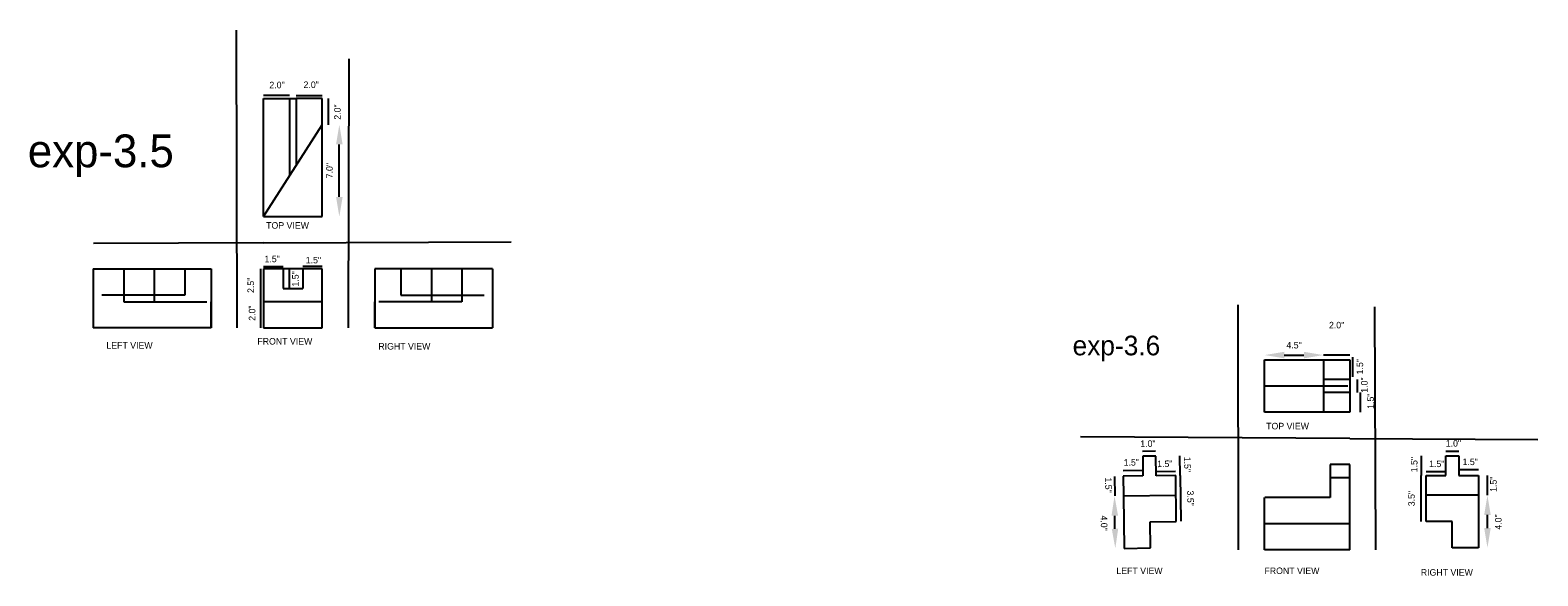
# Model space of a CAD drawing. Header units: inches. Extents: x 1969 to 2751, y 1053 to 1487.
# Tile 5 of 5: x 2636 to 2751, y 1053 to 1095. Entities that reach past the tile are written whole.
import ezdxf

# ---------------------------------------------------------------- set-up
doc = ezdxf.new("R2010")
doc.units = ezdxf.units.IN
doc.linetypes.add('DASHED2', pattern=[9.525, 6.35, -3.175])
doc.dimstyles.new('ISO-25', dxfattribs={"dimtxt": 0.5, "dimasz": 1.5, "dimexe": 1.25, "dimexo": 0.625, "dimgap": 0.5, "dimtad": 1, "dimdec": 1, "dimzin": 0, "dimlunit": 3, "dimtxsty": 'Standard', "dimcen": 2.5, "dimse1": 1, "dimse2": 1, "dimadec": 0, "dimazin": 0, "dimtfac": 1, "dimtdec": 1, "dimtmove": 2, "dimatfit": 3, "dimfxl": 1, "dimarcsym": 0})

# ---------------------------------------------------------------- blocks, each defined once
blk = doc.blocks.new('*D34')
at = {"color": 0, "lineweight": -2}
blk.add_line((2653.17, 1076.88), (2653.17, 1074.38), dxfattribs=at)
at = {"layer": 'Defpoints', "color": 0}
for p in [(2653.38, 1076.88), (2653.17, 1074.38), (2653.38, 1074.38)]:
    blk.add_point(p, dxfattribs=at)
at = {"color": 0, "insert": (2652.42, 1075.63), "char_height": 0.5, "attachment_point": 5, "rotation": 90}
blk.add_mtext('2.5"', dxfattribs=at)
blk = doc.blocks.new('*D35')
at = {"color": 0, "lineweight": -2}
blk.add_line((2653.16, 1074.38), (2653.16, 1072.38), dxfattribs=at)
at = {"layer": 'Defpoints', "color": 0}
for p in [(2653.38, 1074.38), (2653.16, 1072.38), (2653.38, 1072.38)]:
    blk.add_point(p, dxfattribs=at)
at = {"color": 0, "insert": (2652.52, 1073.51), "char_height": 0.5, "attachment_point": 5, "rotation": 90}
blk.add_mtext('2.0"', dxfattribs=at)
blk = doc.blocks.new('*D36')
at = {"color": 0, "lineweight": -2}
blk.add_line((2653.38, 1077.06), (2654.88, 1077.06), dxfattribs=at)
at = {"layer": 'Defpoints', "color": 0}
for p in [(2653.38, 1076.88), (2654.88, 1077.06), (2654.88, 1076.88)]:
    blk.add_point(p, dxfattribs=at)
at = {"color": 0, "insert": (2654.05, 1077.64), "char_height": 0.5, "attachment_point": 5}
blk.add_mtext('1.5"', dxfattribs=at)
blk = doc.blocks.new('*D37')
at = {"color": 0, "lineweight": -2}
blk.add_line((2656.38, 1077.09), (2657.88, 1077.09), dxfattribs=at)
at = {"layer": 'Defpoints', "color": 0}
for p in [(2656.38, 1076.88), (2657.88, 1077.09), (2657.88, 1076.88)]:
    blk.add_point(p, dxfattribs=at)
at = {"color": 0, "insert": (2657.2, 1077.55), "char_height": 0.5, "attachment_point": 5}
blk.add_mtext('1.5"', dxfattribs=at)
blk = doc.blocks.new('*D38')
at = {"color": 0, "lineweight": -2}
blk.add_line((2655.34, 1076.88), (2655.34, 1075.38), dxfattribs=at)
at = {"layer": 'Defpoints', "color": 0}
for p in [(2654.88, 1076.88), (2654.88, 1075.38), (2655.34, 1075.38)]:
    blk.add_point(p, dxfattribs=at)
at = {"color": 0, "insert": (2655.83, 1076.12), "char_height": 0.5, "attachment_point": 5, "rotation": 90}
blk.add_mtext('1.5"', dxfattribs=at)
blk = doc.blocks.new('*D39')
at = {"color": 0, "lineweight": -2}
blk.add_line((2659.18, 1082.38), (2659.18, 1086.38), dxfattribs=at)
at = {"color": 0}
for points in [[(2658.93, 1086.38), (2659.43, 1086.38), (2659.18, 1087.88)], [(2658.93, 1082.38), (2659.43, 1082.38), (2659.18, 1080.88)]]:
    blk.add_solid(points, dxfattribs=at)
at = {"layer": 'Defpoints', "color": 0}
for p in [(2657.88, 1087.88), (2659.18, 1087.88), (2657.88, 1080.88)]:
    blk.add_point(p, dxfattribs=at)
at = {"color": 0, "insert": (2658.43, 1084.38), "char_height": 0.5, "attachment_point": 5, "rotation": 90}
blk.add_mtext('7.0"', dxfattribs=at)
blk = doc.blocks.new('*D40')
at = {"color": 0, "lineweight": -2}
blk.add_line((2658.33, 1089.88), (2658.33, 1087.88), dxfattribs=at)
at = {"layer": 'Defpoints', "color": 0}
for p in [(2657.88, 1089.88), (2657.88, 1087.88), (2658.33, 1087.88)]:
    blk.add_point(p, dxfattribs=at)
at = {"color": 0, "insert": (2659.04, 1088.85), "char_height": 0.5, "attachment_point": 5, "rotation": 90}
blk.add_mtext('2.0"', dxfattribs=at)
blk = doc.blocks.new('*D41')
at = {"color": 0, "lineweight": -2}
blk.add_line((2655.88, 1090.11), (2657.88, 1090.11), dxfattribs=at)
at = {"layer": 'Defpoints', "color": 0}
for p in [(2655.88, 1089.88), (2657.88, 1090.11), (2657.88, 1089.88)]:
    blk.add_point(p, dxfattribs=at)
at = {"color": 0, "insert": (2657.03, 1090.93), "char_height": 0.5, "attachment_point": 5}
blk.add_mtext('2.0"', dxfattribs=at)
blk = doc.blocks.new('*D42')
at = {"color": 0, "lineweight": -2}
blk.add_line((2655.38, 1090.11), (2653.38, 1090.11), dxfattribs=at)
at = {"layer": 'Defpoints', "color": 0}
for p in [(2653.38, 1090.11), (2653.38, 1089.88), (2655.38, 1089.88)]:
    blk.add_point(p, dxfattribs=at)
at = {"color": 0, "insert": (2654.42, 1090.91), "char_height": 0.5, "attachment_point": 5}
blk.add_mtext('2.0"', dxfattribs=at)
blk = doc.blocks.new('*D48')
at = {"color": 0, "lineweight": -2}
blk.add_line((2746.86, 1057.11), (2746.86, 1058.11), dxfattribs=at)
at = {"color": 0}
for points in [[(2746.61, 1058.11), (2747.11, 1058.11), (2746.86, 1059.61)], [(2746.61, 1057.11), (2747.11, 1057.11), (2746.86, 1055.61)]]:
    blk.add_solid(points, dxfattribs=at)
at = {"layer": 'Defpoints', "color": 0}
for p in [(2746.17, 1059.61), (2746.86, 1059.61), (2746.17, 1055.61)]:
    blk.add_point(p, dxfattribs=at)
at = {"color": 0, "insert": (2747.69, 1057.57), "char_height": 0.5, "attachment_point": 5, "rotation": 90}
blk.add_mtext('4.0"', dxfattribs=at)
blk = doc.blocks.new('*D49')
at = {"color": 0, "lineweight": -2}
blk.add_line((2746.84, 1061.11), (2746.84, 1059.61), dxfattribs=at)
at = {"layer": 'Defpoints', "color": 0}
for p in [(2746.17, 1061.11), (2746.17, 1059.61), (2746.84, 1059.61)]:
    blk.add_point(p, dxfattribs=at)
at = {"color": 0, "insert": (2747.32, 1060.45), "char_height": 0.5, "attachment_point": 5, "rotation": 90}
blk.add_mtext('1.5"', dxfattribs=at)
blk = doc.blocks.new('*D50')
at = {"color": 0, "lineweight": -2}
blk.add_line((2742.17, 1061.42), (2743.67, 1061.42), dxfattribs=at)
at = {"layer": 'Defpoints', "color": 0}
for p in [(2742.17, 1061.11), (2743.67, 1061.42), (2743.67, 1061.11)]:
    blk.add_point(p, dxfattribs=at)
at = {"color": 0, "insert": (2742.99, 1062.01), "char_height": 0.5, "attachment_point": 5}
blk.add_mtext('1.5"', dxfattribs=at)
blk = doc.blocks.new('*D51')
at = {"color": 0, "lineweight": -2}
blk.add_line((2743.67, 1062.99), (2744.67, 1062.99), dxfattribs=at)
at = {"layer": 'Defpoints', "color": 0}
for p in [(2744.67, 1062.99), (2743.67, 1062.61), (2744.67, 1062.61)]:
    blk.add_point(p, dxfattribs=at)
at = {"color": 0, "insert": (2744.26, 1063.57), "char_height": 0.5, "attachment_point": 5}
blk.add_mtext('1.0"', dxfattribs=at)
blk = doc.blocks.new('*D52')
at = {"color": 0, "lineweight": -2}
blk.add_line((2746.17, 1061.56), (2744.67, 1061.56), dxfattribs=at)
at = {"layer": 'Defpoints', "color": 0}
for p in [(2744.67, 1061.56), (2744.67, 1061.11), (2746.17, 1061.11)]:
    blk.add_point(p, dxfattribs=at)
at = {"color": 0, "insert": (2745.54, 1062.16), "char_height": 0.5, "attachment_point": 5}
blk.add_mtext('1.5"', dxfattribs=at)
blk = doc.blocks.new('*D53')
at = {"color": 0, "lineweight": -2}
blk.add_line((2741.81, 1057.61), (2741.81, 1061.11), dxfattribs=at)
at = {"layer": 'Defpoints', "color": 0}
for p in [(2741.81, 1061.11), (2742.17, 1061.11), (2742.17, 1057.61)]:
    blk.add_point(p, dxfattribs=at)
at = {"color": 0, "insert": (2741.06, 1059.36), "char_height": 0.5, "attachment_point": 5, "rotation": 90}
blk.add_mtext('3.5"', dxfattribs=at)
blk = doc.blocks.new('*D54')
at = {"color": 0, "lineweight": -2}
blk.add_line((2741.82, 1061.11), (2741.82, 1062.61), dxfattribs=at)
at = {"layer": 'Defpoints', "color": 0}
for p in [(2741.82, 1062.61), (2743.67, 1062.61), (2743.67, 1061.11)]:
    blk.add_point(p, dxfattribs=at)
at = {"color": 0, "insert": (2741.27, 1061.95), "char_height": 0.5, "attachment_point": 5, "rotation": 90}
blk.add_mtext('1.5"', dxfattribs=at)
blk = doc.blocks.new('*D55')
at = {"color": 0, "lineweight": -2}
blk.add_line((2731.34, 1070.31), (2732.84, 1070.31), dxfattribs=at)
at = {"color": 0}
for points in [[(2731.34, 1070.56), (2731.34, 1070.06), (2729.84, 1070.31)], [(2732.84, 1070.56), (2732.84, 1070.06), (2734.34, 1070.31)]]:
    blk.add_solid(points, dxfattribs=at)
at = {"layer": 'Defpoints', "color": 0}
for p in [(2729.84, 1069.95), (2734.34, 1070.31), (2734.34, 1069.95)]:
    blk.add_point(p, dxfattribs=at)
at = {"color": 0, "insert": (2732.09, 1071.06), "char_height": 0.5, "attachment_point": 5}
blk.add_mtext('4.5"', dxfattribs=at)
blk = doc.blocks.new('*D56')
at = {"color": 0, "lineweight": -2}
blk.add_line((2734.34, 1070.34), (2736.34, 1070.34), dxfattribs=at)
at = {"layer": 'Defpoints', "color": 0}
for p in [(2734.34, 1069.95), (2736.34, 1070.34), (2736.34, 1069.95)]:
    blk.add_point(p, dxfattribs=at)
at = {"color": 0, "insert": (2735.34, 1072.59), "char_height": 0.5, "attachment_point": 5}
blk.add_mtext('2.0"', dxfattribs=at)
blk = doc.blocks.new('*D57')
at = {"color": 0, "lineweight": -2}
blk.add_line((2736.59, 1068.64), (2736.59, 1070.14), dxfattribs=at)
at = {"layer": 'Defpoints', "color": 0}
for p in [(2736.23, 1070.14), (2736.59, 1070.14), (2736.23, 1068.64)]:
    blk.add_point(p, dxfattribs=at)
at = {"color": 0, "insert": (2737.12, 1069.42), "char_height": 0.5, "attachment_point": 5, "rotation": 90}
blk.add_mtext('1.5"', dxfattribs=at)
blk = doc.blocks.new('*D58')
at = {"color": 0, "lineweight": -2}
blk.add_line((2737.13, 1067.45), (2737.13, 1065.95), dxfattribs=at)
at = {"layer": 'Defpoints', "color": 0}
for p in [(2736.34, 1067.45), (2736.34, 1065.95), (2737.13, 1065.95)]:
    blk.add_point(p, dxfattribs=at)
at = {"color": 0, "insert": (2737.94, 1066.79), "char_height": 0.5, "attachment_point": 5, "rotation": 90}
blk.add_mtext('1.5"', dxfattribs=at)
blk = doc.blocks.new('*D59')
at = {"color": 0, "lineweight": -2}
blk.add_line((2736.94, 1067.45), (2736.94, 1068.45), dxfattribs=at)
at = {"layer": 'Defpoints', "color": 0}
for p in [(2736.34, 1068.45), (2736.34, 1067.45), (2736.94, 1068.45)]:
    blk.add_point(p, dxfattribs=at)
at = {"color": 0, "insert": (2737.46, 1068.02), "char_height": 0.5, "attachment_point": 5, "rotation": 90}
blk.add_mtext('1.0"', dxfattribs=at)
blk = doc.blocks.new('*D60')
at = {"color": 0, "lineweight": -2}
blk.add_line((2718.41, 1057.06), (2718.4, 1058.05), dxfattribs=at)
at = {"color": 0}
for points in [[(2718.65, 1058.06), (2718.15, 1058.05), (2718.38, 1059.55)], [(2718.66, 1057.06), (2718.17, 1057.05), (2718.44, 1055.56)]]:
    blk.add_solid(points, dxfattribs=at)
at = {"layer": 'Defpoints', "color": 0}
for p in [(2718.38, 1059.55), (2719.07, 1059.56), (2719.12, 1055.56)]:
    blk.add_point(p, dxfattribs=at)
at = {"color": 0, "insert": (2717.58, 1057.49), "char_height": 0.5, "attachment_point": 5, "rotation": 270.8016}
blk.add_mtext('4.0"', dxfattribs=at)
blk = doc.blocks.new('*D61')
at = {"color": 0, "lineweight": -2}
blk.add_line((2718.38, 1061.05), (2718.4, 1059.56), dxfattribs=at)
at = {"layer": 'Defpoints', "color": 0}
for p in [(2719.05, 1061.06), (2718.4, 1059.56), (2719.07, 1059.56)]:
    blk.add_point(p, dxfattribs=at)
at = {"color": 0, "insert": (2717.91, 1060.39), "char_height": 0.5, "attachment_point": 5, "rotation": 270.8016}
blk.add_mtext('1.5"', dxfattribs=at)
blk = doc.blocks.new('*D62')
at = {"color": 0, "lineweight": -2}
blk.add_line((2723.04, 1061.42), (2721.54, 1061.4), dxfattribs=at)
at = {"layer": 'Defpoints', "color": 0}
for p in [(2721.54, 1061.4), (2721.55, 1061.1), (2723.05, 1061.12)]:
    blk.add_point(p, dxfattribs=at)
at = {"color": 0, "insert": (2722.22, 1062.01), "char_height": 0.5, "attachment_point": 5, "rotation": 0.8016}
blk.add_mtext('1.5"', dxfattribs=at)
blk = doc.blocks.new('*D63')
at = {"color": 0, "lineweight": -2}
blk.add_line((2721.52, 1062.97), (2720.52, 1062.96), dxfattribs=at)
at = {"layer": 'Defpoints', "color": 0}
for p in [(2720.52, 1062.96), (2720.53, 1062.59), (2721.53, 1062.6)]:
    blk.add_point(p, dxfattribs=at)
at = {"color": 0, "insert": (2720.93, 1063.55), "char_height": 0.5, "attachment_point": 5, "rotation": 0.8016}
blk.add_mtext('1.0"', dxfattribs=at)
blk = doc.blocks.new('*D64')
at = {"color": 0, "lineweight": -2}
blk.add_line((2719.04, 1061.51), (2720.54, 1061.53), dxfattribs=at)
at = {"layer": 'Defpoints', "color": 0}
for p in [(2719.05, 1061.06), (2720.54, 1061.53), (2720.55, 1061.09)]:
    blk.add_point(p, dxfattribs=at)
at = {"color": 0, "insert": (2719.66, 1062.12), "char_height": 0.5, "attachment_point": 5, "rotation": 0.8016}
blk.add_mtext('1.5"', dxfattribs=at)
blk = doc.blocks.new('*D65')
at = {"color": 0, "lineweight": -2}
blk.add_line((2723.46, 1057.63), (2723.41, 1061.13), dxfattribs=at)
at = {"layer": 'Defpoints', "color": 0}
for p in [(2723.05, 1061.12), (2723.41, 1061.13), (2723.1, 1057.62)]:
    blk.add_point(p, dxfattribs=at)
at = {"color": 0, "insert": (2724.18, 1059.39), "char_height": 0.5, "attachment_point": 5, "rotation": 270.8016}
blk.add_mtext('3.5"', dxfattribs=at)
blk = doc.blocks.new('*D66')
at = {"color": 0, "lineweight": -2}
blk.add_line((2723.4, 1061.13), (2723.37, 1062.62), dxfattribs=at)
at = {"layer": 'Defpoints', "color": 0}
for p in [(2721.53, 1062.6), (2723.37, 1062.62), (2721.55, 1061.1)]:
    blk.add_point(p, dxfattribs=at)
at = {"color": 0, "insert": (2723.94, 1061.97), "char_height": 0.5, "attachment_point": 5, "rotation": 270.8016}
blk.add_mtext('1.5"', dxfattribs=at)

msp = doc.modelspace()

# ---------------------------------------------------------------- linework, layer by layer
at = {"color": 0}
for p, q in [((2651.38, 1072.38), (2651.33, 1095.1)), ((2659.88, 1072.38), (2659.94, 1092.92)), ((2653.38, 1080.88), (2653.38, 1089.88)), ((2653.38, 1089.88), (2655.38, 1089.88)), ((2655.38, 1089.88), (2655.88, 1089.88)), ((2655.38, 1089.88), (2655.38, 1083.99)), ((2657.88, 1089.88), (2655.88, 1089.88)), ((2655.88, 1089.88), (2655.88, 1084.76)), ((2657.88, 1087.88), (2657.88, 1089.88)), ((2653.38, 1080.88), (2657.88, 1087.88)), ((2657.88, 1080.88), (2657.88, 1087.88)), ((2653.38, 1080.88), (2657.88, 1080.88)), ((2653.38, 1078.88), (2640.41, 1078.82)), ((2653.38, 1078.88), (2672.29, 1078.96)), ((2640.39, 1076.88), (2642.72, 1076.88)), ((2640.39, 1076.88), (2640.39, 1074.88)), ((2642.72, 1076.88), (2645.05, 1076.88)), ((2645.05, 1076.88), (2647.38, 1076.88)), ((2647.38, 1076.88), (2649.38, 1076.88)), ((2649.38, 1076.88), (2649.38, 1072.38)), ((2654.88, 1076.88), (2653.38, 1076.88)), ((2653.38, 1076.88), (2653.38, 1072.38)), ((2654.88, 1076.88), (2654.88, 1075.38)), ((2657.88, 1076.88), (2656.38, 1076.88)), ((2656.38, 1076.88), (2656.38, 1075.38)), ((2657.88, 1074.38), (2657.88, 1076.88)), ((2663.88, 1076.88), (2661.88, 1076.88)), ((2661.88, 1076.88), (2661.88, 1072.38)), ((2666.21, 1076.88), (2663.88, 1076.88)), ((2668.54, 1076.88), (2666.21, 1076.88)), ((2670.87, 1076.88), (2668.54, 1076.88)), ((2670.87, 1076.88), (2670.87, 1074.88)), ((2640.39, 1074.88), (2640.39, 1072.38)), ((2649.38, 1072.38), (2649.38, 1074.38)), ((2657.88, 1074.38), (2653.38, 1074.38)), ((2654.88, 1075.38), (2656.38, 1075.38)), ((2657.88, 1072.38), (2657.88, 1074.38)), ((2661.88, 1072.38), (2661.88, 1074.38)), ((2670.87, 1074.88), (2670.87, 1072.38)), ((2727.84, 1055.45), (2727.83, 1074.14)), ((2738.34, 1055.45), (2738.27, 1073.99)), ((2649.38, 1072.38), (2640.39, 1072.38)), ((2653.38, 1072.38), (2657.88, 1072.38)), ((2661.88, 1072.38), (2670.87, 1072.38)), ((2729.84, 1069.95), (2734.34, 1069.95)), ((2729.84, 1065.95), (2729.84, 1069.95)), ((2734.34, 1069.95), (2736.34, 1069.95)), ((2734.34, 1069.95), (2734.34, 1065.95)), ((2736.34, 1069.95), (2736.34, 1068.45)), ((2736.34, 1068.45), (2734.34, 1068.45)), ((2736.34, 1067.45), (2734.34, 1067.45)), ((2736.34, 1068.45), (2736.34, 1067.45)), ((2736.34, 1067.45), (2736.34, 1065.95)), ((2736.34, 1065.95), (2729.84, 1065.95)), ((2736.34, 1063.95), (2715.79, 1064.06)), ((2736.34, 1063.95), (2750.71, 1063.86)), ((2721.53, 1062.6), (2720.53, 1062.59)), ((2720.53, 1062.59), (2720.55, 1061.09)), ((2721.55, 1061.1), (2721.53, 1062.6)), ((2736.34, 1061.95), (2734.84, 1061.95)), ((2734.84, 1061.95), (2734.84, 1059.45)), ((2736.34, 1060.95), (2736.34, 1061.95)), ((2743.67, 1061.11), (2743.67, 1062.61)), ((2743.67, 1062.61), (2744.67, 1062.61)), ((2744.67, 1062.61), (2744.67, 1061.11)), ((2720.55, 1061.09), (2719.05, 1061.06)), ((2719.05, 1061.06), (2719.07, 1059.56)), ((2723.05, 1061.12), (2721.55, 1061.1)), ((2723.1, 1057.62), (2723.05, 1061.12)), ((2736.34, 1060.95), (2734.84, 1060.95)), ((2736.34, 1059.45), (2736.34, 1060.95)), ((2742.17, 1057.61), (2742.17, 1061.11)), ((2742.17, 1061.11), (2743.67, 1061.11)), ((2744.67, 1061.11), (2746.17, 1061.11)), ((2746.17, 1061.11), (2746.17, 1059.61)), ((2719.07, 1059.56), (2719.12, 1055.56)), ((2729.84, 1055.45), (2729.84, 1059.45)), ((2734.84, 1059.45), (2729.87, 1059.45)), ((2736.34, 1055.45), (2736.34, 1059.45)), ((2746.17, 1059.61), (2746.17, 1055.61)), ((2721.1, 1057.59), (2723.1, 1057.62)), ((2721.12, 1055.59), (2721.1, 1057.59)), ((2729.84, 1057.45), (2736.34, 1057.45)), ((2744.17, 1057.61), (2742.17, 1057.61)), ((2744.17, 1055.61), (2744.17, 1057.61)), ((2719.12, 1055.56), (2721.12, 1055.59)), ((2736.34, 1055.45), (2729.84, 1055.45)), ((2746.17, 1055.61), (2744.17, 1055.61))]:
    msp.add_line(p, q, dxfattribs=at)
at = {"color": 0, "linetype": 'DASHED2'}
for p, q in [((2642.72, 1076.88), (2642.72, 1074.38)), ((2645.05, 1076.88), (2645.05, 1074.38)), ((2647.38, 1076.88), (2647.38, 1074.88)), ((2656.38, 1076.88), (2654.88, 1076.88)), ((2663.88, 1076.88), (2663.88, 1074.88)), ((2666.21, 1076.88), (2666.21, 1074.38)), ((2668.54, 1076.88), (2668.54, 1074.38)), ((2647.38, 1074.88), (2640.39, 1074.88)), ((2642.72, 1074.38), (2649.38, 1074.38)), ((2668.54, 1074.38), (2661.88, 1074.38)), ((2663.88, 1074.88), (2670.87, 1074.88)), ((2729.84, 1067.95), (2736.34, 1067.95)), ((2719.07, 1059.56), (2723.07, 1059.62)), ((2746.17, 1059.61), (2742.17, 1059.61))]:
    msp.add_line(p, q, dxfattribs=at)

# ---------------------------------------------------------------- texts
at = {"color": 0, "attachment_point": 1}
for s, insert, char_height, width in [('exp-3.5', (2635.39, 1087.14), 2.5, 18.1473), ('TOP VIEW', (2653.59, 1080.45), 0.5, 10.2791), ('LEFT VIEW', (2641.39, 1071.3), 0.5, 6.0328), ('FRONT VIEW', (2652.92, 1071.61), 0.5, 9.8354), ('RIGHT VIEW', (2662.16, 1071.23), 0.5, 6.02), ('exp-3.6', (2715.18, 1071.79), 1.5, 11.8807), ('TOP VIEW', (2729.96, 1065.14), 0.5, 10.2791), ('LEFT VIEW', (2718.52, 1054.1), 0.5, 6.0328), ('FRONT VIEW', (2729.83, 1054.1), 0.5, 9.8354), ('RIGHT VIEW', (2741.77, 1053.98), 0.5, 6.02)]:
    msp.add_mtext(s, dxfattribs=dict(at, insert=insert, char_height=char_height, width=width))

# ---------------------------------------------------------------- dimensions: what is measured, and where the dimension line sits
at = {"color": 0}
for base, p1, p2, picture, middle in [((2653.38, 1090.11), (2655.38, 1089.88), (2653.38, 1089.88), '*D42', (2654.42, 1090.91)), ((2657.88, 1090.11), (2655.88, 1089.88), (2657.88, 1089.88), '*D41', (2657.03, 1090.93)), ((2654.88, 1077.06), (2653.38, 1076.88), (2654.88, 1076.88), '*D36', (2654.05, 1077.64)), ((2657.88, 1077.09), (2656.38, 1076.88), (2657.88, 1076.88), '*D37', (2657.2, 1077.55)), ((2744.67, 1062.99), (2743.67, 1062.61), (2744.67, 1062.61), '*D51', (2744.26, 1063.57)), ((2743.67, 1061.42), (2742.17, 1061.11), (2743.67, 1061.11), '*D50', (2742.99, 1062.01)), ((2744.67, 1061.56), (2746.17, 1061.11), (2744.67, 1061.11), '*D52', (2745.54, 1062.16))]:
    dim = msp.add_linear_dim(base=base, p1=p1, p2=p2, dimstyle='ISO-25', dxfattribs=at)
    dim.commit()
    dim.dimension.update_dxf_attribs({"geometry": picture, "text_midpoint": middle, "dimtype": 160})
for base, p1, p2, angle, picture, middle in [((2658.33, 1087.88), (2657.88, 1089.88), (2657.88, 1087.88), 90, '*D40', (2659.04, 1088.85)), ((2653.17, 1074.38), (2653.38, 1076.88), (2653.38, 1074.38), 90, '*D34', (2652.42, 1075.63)), ((2655.34, 1075.38), (2654.88, 1076.88), (2654.88, 1075.38), 90, '*D38', (2655.83, 1076.12)), ((2653.16, 1072.38), (2653.38, 1074.38), (2653.38, 1072.38), 90, '*D35', (2652.52, 1073.51)), ((2736.59, 1070.14), (2736.23, 1068.64), (2736.23, 1070.14), 90, '*D57', (2737.12, 1069.42)), ((2736.94, 1068.45), (2736.34, 1067.45), (2736.34, 1068.45), 90, '*D59', (2737.46, 1068.02)), ((2737.13, 1065.95), (2736.34, 1067.45), (2736.34, 1065.95), 90, '*D58', (2737.94, 1066.79)), ((2720.52, 1062.96), (2721.53, 1062.6), (2720.53, 1062.59), 180.8016, '*D63', (2720.93, 1063.55)), ((2720.54, 1061.53), (2719.05, 1061.06), (2720.55, 1061.09), 180.8016, '*D64', (2719.66, 1062.12)), ((2723.37, 1062.62), (2721.55, 1061.1), (2721.53, 1062.6), 90.8016, '*D66', (2723.94, 1061.97)), ((2721.54, 1061.4), (2723.05, 1061.12), (2721.55, 1061.1), 180.8016, '*D62', (2722.22, 1062.01)), ((2741.82, 1062.61), (2743.67, 1061.11), (2743.67, 1062.61), 90, '*D54', (2741.27, 1061.95)), ((2718.4, 1059.56), (2719.05, 1061.06), (2719.07, 1059.56), 90.8016, '*D61', (2717.91, 1060.39)), ((2746.84, 1059.61), (2746.17, 1061.11), (2746.17, 1059.61), 90, '*D49', (2747.32, 1060.45)), ((2718.38, 1059.55), (2719.12, 1055.56), (2719.07, 1059.56), 90.8016, '*D60', (2717.58, 1057.49)), ((2746.86, 1059.61), (2746.17, 1055.61), (2746.17, 1059.61), 90, '*D48', (2747.69, 1057.57))]:
    dim = msp.add_linear_dim(base=base, p1=p1, p2=p2, angle=angle, dimstyle='ISO-25', dxfattribs=at)
    dim.commit()
    dim.dimension.update_dxf_attribs({"geometry": picture, "text_midpoint": middle, "dimtype": 160})
for base, p1, p2, angle, picture, middle in [((2659.18, 1087.88), (2657.88, 1080.88), (2657.88, 1087.88), 90, '*D39', (2658.43, 1084.38)), ((2723.41, 1061.13), (2723.1, 1057.62), (2723.05, 1061.12), 90.8016, '*D65', (2724.18, 1059.39)), ((2741.81, 1061.11), (2742.17, 1057.61), (2742.17, 1061.11), 90, '*D53', (2741.06, 1059.36))]:
    dim = msp.add_linear_dim(base=base, p1=p1, p2=p2, angle=angle, dimstyle='ISO-25', dxfattribs=at)
    dim.commit()
    dim.dimension.update_dxf_attribs({"geometry": picture, "text_midpoint": middle})
for base, p1, p2, picture, middle in [((2736.34, 1070.34), (2734.34, 1069.95), (2736.34, 1069.95), '*D56', (2735.34, 1072.59)), ((2734.34, 1070.31), (2729.84, 1069.95), (2734.34, 1069.95), '*D55', (2732.09, 1071.06))]:
    dim = msp.add_linear_dim(base=base, p1=p1, p2=p2, dimstyle='ISO-25', dxfattribs=at)
    dim.commit()
    dim.dimension.update_dxf_attribs({"geometry": picture, "text_midpoint": middle})

doc.saveas('drawing.dxf')
